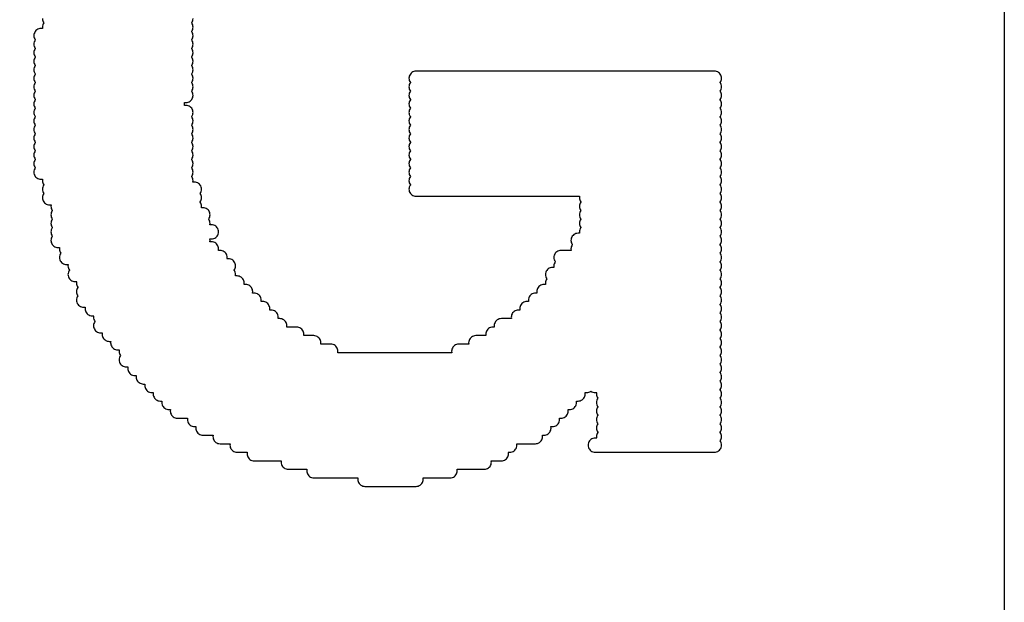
# Model space of a CAD drawing. Extents: x -0.28 to 1.53, y -0.26 to 1.53.
# Tile 44 of 45: x 1.43 to 1.5, y 1.42 to 1.46. Entities that reach past the tile are written whole.
import ezdxf

# ---------------------------------------------------------------- set-up
doc = ezdxf.new("R2010")
doc.units = 0
doc.header["$MEASUREMENT"] = 0
doc.layers.add('PCB', color=7, linetype='CONTINUOUS')
doc.layers.add('SLK-NS', color=7, linetype='CONTINUOUS')

msp = doc.modelspace()

# ---------------------------------------------------------------- linework, layer by layer
at = {"layer": 'PCB'}
msp.add_lwpolyline([(0, 1.5), (1.5, 1.5), (1.5, 0), (0, 0)], close=True, dxfattribs=at)
at = {"layer": 'SLK-NS'}
msp.add_lwpolyline([(1.4323, 1.4591), (1.432306, 1.459022), (1.432324, 1.458945), (1.432354, 1.458873), (1.432395, 1.458806), (1.4324, 1.4588), (1.432395, 1.458794), (1.432354, 1.458727), (1.432324, 1.458655), (1.432306, 1.458578), (1.4323, 1.4585), (1.432306, 1.458422), (1.432311, 1.4584), (1.4322, 1.4584), (1.432122, 1.458394), (1.432045, 1.458376), (1.431973, 1.458346), (1.431906, 1.458305), (1.431846, 1.458254), (1.431795, 1.458194), (1.431754, 1.458127), (1.431724, 1.458055), (1.431706, 1.457978), (1.4317, 1.4579), (1.431706, 1.457822), (1.431724, 1.457745), (1.431754, 1.457673), (1.431795, 1.457606), (1.4318, 1.4576), (1.431795, 1.457594), (1.431754, 1.457527), (1.431724, 1.457455), (1.431706, 1.457378), (1.4317, 1.4573), (1.431706, 1.457222), (1.431724, 1.457145), (1.431754, 1.457073), (1.431795, 1.457006), (1.4318, 1.457), (1.431795, 1.456994), (1.431754, 1.456927), (1.431724, 1.456855), (1.431706, 1.456778), (1.4317, 1.4567), (1.431706, 1.456622), (1.431724, 1.456545), (1.431754, 1.456473), (1.431795, 1.456406), (1.4318, 1.4564), (1.431795, 1.456394), (1.431754, 1.456327), (1.431724, 1.456255), (1.431706, 1.456178), (1.4317, 1.4561), (1.431706, 1.456022), (1.431724, 1.455945), (1.431754, 1.455873), (1.431795, 1.455806), (1.4318, 1.4558), (1.431795, 1.455794), (1.431754, 1.455727), (1.431724, 1.455655), (1.431706, 1.455578), (1.4317, 1.4555), (1.431706, 1.455422), (1.431724, 1.455345), (1.431754, 1.455273), (1.431795, 1.455206), (1.4318, 1.4552), (1.431795, 1.455194), (1.431754, 1.455127), (1.431724, 1.455055), (1.431706, 1.454978), (1.4317, 1.4549), (1.431706, 1.454822), (1.431724, 1.454745), (1.431754, 1.454673), (1.431795, 1.454606), (1.4318, 1.4546), (1.431795, 1.454594), (1.431754, 1.454527), (1.431724, 1.454455), (1.431706, 1.454378), (1.4317, 1.4543), (1.431706, 1.454222), (1.431724, 1.454145), (1.431754, 1.454073), (1.431795, 1.454006), (1.4318, 1.454), (1.431795, 1.453994), (1.431754, 1.453927), (1.431724, 1.453855), (1.431706, 1.453778), (1.4317, 1.4537), (1.431706, 1.453622), (1.431724, 1.453545), (1.431754, 1.453473), (1.431795, 1.453406), (1.4318, 1.4534), (1.431795, 1.453394), (1.431754, 1.453327), (1.431724, 1.453255), (1.431706, 1.453178), (1.4317, 1.4531), (1.431706, 1.453022), (1.431724, 1.452945), (1.431754, 1.452873), (1.431795, 1.452806), (1.4318, 1.4528), (1.431795, 1.452794), (1.431754, 1.452727), (1.431724, 1.452655), (1.431706, 1.452578), (1.4317, 1.4525), (1.431706, 1.452422), (1.431724, 1.452345), (1.431754, 1.452273), (1.431795, 1.452206), (1.4318, 1.4522), (1.431795, 1.452194), (1.431754, 1.452127), (1.431724, 1.452055), (1.431706, 1.451978), (1.4317, 1.4519), (1.431706, 1.451822), (1.431724, 1.451745), (1.431754, 1.451673), (1.431795, 1.451606), (1.4318, 1.4516), (1.431795, 1.451594), (1.431754, 1.451527), (1.431724, 1.451455), (1.431706, 1.451378), (1.4317, 1.4513), (1.431706, 1.451222), (1.431724, 1.451145), (1.431754, 1.451073), (1.431795, 1.451006), (1.4318, 1.451), (1.431795, 1.450994), (1.431754, 1.450927), (1.431724, 1.450855), (1.431706, 1.450778), (1.4317, 1.4507), (1.431706, 1.450622), (1.431724, 1.450545), (1.431754, 1.450473), (1.431795, 1.450406), (1.4318, 1.4504), (1.431795, 1.450394), (1.431754, 1.450327), (1.431724, 1.450255), (1.431706, 1.450178), (1.4317, 1.4501), (1.431706, 1.450022), (1.431724, 1.449945), (1.431754, 1.449873), (1.431795, 1.449806), (1.4318, 1.4498), (1.431795, 1.449794), (1.431754, 1.449727), (1.431724, 1.449655), (1.431706, 1.449578), (1.4317, 1.4495), (1.431706, 1.449422), (1.431724, 1.449345), (1.431754, 1.449273), (1.431795, 1.449206), (1.4318, 1.4492), (1.431795, 1.449194), (1.431754, 1.449127), (1.431724, 1.449055), (1.431706, 1.448978), (1.4317, 1.4489), (1.431706, 1.448822), (1.431724, 1.448745), (1.431754, 1.448673), (1.431795, 1.448606), (1.4318, 1.4486), (1.431795, 1.448594), (1.431754, 1.448527), (1.431724, 1.448455), (1.431706, 1.448378), (1.4317, 1.4483), (1.431706, 1.448222), (1.431724, 1.448145), (1.431754, 1.448073), (1.431795, 1.448006), (1.431846, 1.447946), (1.431906, 1.447895), (1.431973, 1.447854), (1.432045, 1.447824), (1.432122, 1.447806), (1.4322, 1.4478), (1.432311, 1.4478), (1.432306, 1.447778), (1.4323, 1.4477), (1.432306, 1.447622), (1.432324, 1.447545), (1.432354, 1.447473), (1.432395, 1.447406), (1.4324, 1.4474), (1.432395, 1.447394), (1.432354, 1.447327), (1.432324, 1.447255), (1.432306, 1.447178), (1.4323, 1.4471), (1.432306, 1.447022), (1.432324, 1.446945), (1.432354, 1.446873), (1.432395, 1.446806), (1.4324, 1.4468), (1.432395, 1.446794), (1.432354, 1.446727), (1.432324, 1.446655), (1.432306, 1.446578), (1.4323, 1.4465), (1.432306, 1.446422), (1.432324, 1.446345), (1.432354, 1.446273), (1.432395, 1.446206), (1.432446, 1.446146), (1.432506, 1.446095), (1.432573, 1.446054), (1.432645, 1.446024), (1.432722, 1.446006), (1.4328, 1.446), (1.432911, 1.446), (1.432906, 1.445978), (1.4329, 1.4459), (1.432906, 1.445822), (1.432924, 1.445745), (1.432954, 1.445673), (1.432995, 1.445606), (1.433, 1.4456), (1.432995, 1.445594), (1.432954, 1.445527), (1.432924, 1.445455), (1.432906, 1.445378), (1.4329, 1.4453), (1.432906, 1.445222), (1.432924, 1.445145), (1.432954, 1.445073), (1.432995, 1.445006), (1.433, 1.445), (1.432995, 1.444994), (1.432954, 1.444927), (1.432924, 1.444855), (1.432906, 1.444778), (1.4329, 1.4447), (1.432906, 1.444622), (1.432924, 1.444545), (1.432954, 1.444473), (1.432995, 1.444406), (1.433, 1.4444), (1.432995, 1.444394), (1.432954, 1.444327), (1.432924, 1.444255), (1.432906, 1.444178), (1.4329, 1.4441), (1.432906, 1.444022), (1.432924, 1.443945), (1.432954, 1.443873), (1.432995, 1.443806), (1.433, 1.4438), (1.432995, 1.443794), (1.432954, 1.443727), (1.432924, 1.443655), (1.432906, 1.443578), (1.4329, 1.4435), (1.432906, 1.443422), (1.432924, 1.443345), (1.432954, 1.443273), (1.432995, 1.443206), (1.433046, 1.443146), (1.433106, 1.443095), (1.433173, 1.443054), (1.433245, 1.443024), (1.433322, 1.443006), (1.4334, 1.443), (1.433511, 1.443), (1.433506, 1.442978), (1.4335, 1.4429), (1.433506, 1.442822), (1.433524, 1.442745), (1.433554, 1.442673), (1.433595, 1.442606), (1.4336, 1.4426), (1.433595, 1.442594), (1.433554, 1.442527), (1.433524, 1.442455), (1.433506, 1.442378), (1.4335, 1.4423), (1.433506, 1.442222), (1.433524, 1.442145), (1.433554, 1.442073), (1.433595, 1.442006), (1.433646, 1.441946), (1.433706, 1.441895), (1.433773, 1.441854), (1.433845, 1.441824), (1.433922, 1.441806), (1.434, 1.4418), (1.434111, 1.4418), (1.434106, 1.441778), (1.4341, 1.4417), (1.434106, 1.441622), (1.434124, 1.441545), (1.434154, 1.441473), (1.434195, 1.441406), (1.4342, 1.4414), (1.434195, 1.441394), (1.434154, 1.441327), (1.434124, 1.441255), (1.434106, 1.441178), (1.4341, 1.4411), (1.434106, 1.441022), (1.434124, 1.440945), (1.434154, 1.440873), (1.434195, 1.440806), (1.434246, 1.440746), (1.434306, 1.440695), (1.434373, 1.440654), (1.434445, 1.440624), (1.434522, 1.440606), (1.4346, 1.4406), (1.434711, 1.4406), (1.434706, 1.440578), (1.4347, 1.4405), (1.434706, 1.440422), (1.434724, 1.440345), (1.434754, 1.440273), (1.434795, 1.440206), (1.4348, 1.4402), (1.434795, 1.440194), (1.434754, 1.440127), (1.434724, 1.440055), (1.434706, 1.439978), (1.4347, 1.4399), (1.434706, 1.439822), (1.434724, 1.439745), (1.434754, 1.439673), (1.434795, 1.439606), (1.4348, 1.4396), (1.434795, 1.439594), (1.434754, 1.439527), (1.434724, 1.439455), (1.434706, 1.439378), (1.4347, 1.4393), (1.434706, 1.439222), (1.434724, 1.439145), (1.434754, 1.439073), (1.434795, 1.439006), (1.434846, 1.438946), (1.434906, 1.438895), (1.434973, 1.438854), (1.435045, 1.438824), (1.435122, 1.438806), (1.4352, 1.4388), (1.435311, 1.4388), (1.435306, 1.438778), (1.4353, 1.4387), (1.435306, 1.438622), (1.435324, 1.438545), (1.435354, 1.438473), (1.435395, 1.438406), (1.435446, 1.438346), (1.435506, 1.438295), (1.435573, 1.438254), (1.435645, 1.438224), (1.435722, 1.438206), (1.4358, 1.4382), (1.435911, 1.4382), (1.435906, 1.438178), (1.4359, 1.4381), (1.435906, 1.438022), (1.435924, 1.437945), (1.435954, 1.437873), (1.435995, 1.437806), (1.436, 1.4378), (1.435995, 1.437794), (1.435954, 1.437727), (1.435924, 1.437655), (1.435906, 1.437578), (1.4359, 1.4375), (1.435906, 1.437422), (1.435924, 1.437345), (1.435954, 1.437273), (1.435995, 1.437206), (1.436046, 1.437146), (1.436106, 1.437095), (1.436173, 1.437054), (1.436245, 1.437024), (1.436322, 1.437006), (1.4364, 1.437), (1.436511, 1.437), (1.436506, 1.436978), (1.4365, 1.4369), (1.436506, 1.436822), (1.436524, 1.436745), (1.436554, 1.436673), (1.436595, 1.436606), (1.436646, 1.436546), (1.436706, 1.436495), (1.436773, 1.436454), (1.436845, 1.436424), (1.436922, 1.436406), (1.437, 1.4364), (1.437111, 1.4364), (1.437106, 1.436378), (1.4371, 1.4363), (1.437106, 1.436222), (1.437124, 1.436145), (1.437154, 1.436073), (1.437195, 1.436006), (1.437246, 1.435946), (1.437306, 1.435895), (1.437373, 1.435854), (1.437445, 1.435824), (1.437522, 1.435806), (1.4376, 1.4358), (1.437711, 1.4358), (1.437706, 1.435778), (1.4377, 1.4357), (1.437706, 1.435622), (1.437724, 1.435545), (1.437754, 1.435473), (1.437795, 1.435406), (1.4378, 1.4354), (1.437795, 1.435394), (1.437754, 1.435327), (1.437724, 1.435255), (1.437706, 1.435178), (1.4377, 1.4351), (1.437706, 1.435022), (1.437724, 1.434945), (1.437754, 1.434873), (1.437795, 1.434806), (1.437846, 1.434746), (1.437906, 1.434695), (1.437973, 1.434654), (1.438045, 1.434624), (1.438122, 1.434606), (1.4382, 1.4346), (1.438311, 1.4346), (1.438306, 1.434578), (1.4383, 1.4345), (1.438306, 1.434422), (1.438324, 1.434345), (1.438354, 1.434273), (1.438395, 1.434206), (1.438446, 1.434146), (1.438506, 1.434095), (1.438573, 1.434054), (1.438645, 1.434024), (1.438722, 1.434006), (1.4388, 1.434), (1.438911, 1.434), (1.438906, 1.433978), (1.4389, 1.4339), (1.438906, 1.433822), (1.438924, 1.433745), (1.438954, 1.433673), (1.438995, 1.433606), (1.439046, 1.433546), (1.439106, 1.433495), (1.439173, 1.433454), (1.439245, 1.433424), (1.439322, 1.433406), (1.4394, 1.4334), (1.439511, 1.4334), (1.439506, 1.433378), (1.4395, 1.4333), (1.439506, 1.433222), (1.439524, 1.433145), (1.439554, 1.433073), (1.439595, 1.433006), (1.439646, 1.432946), (1.439706, 1.432895), (1.439773, 1.432854), (1.439845, 1.432824), (1.439922, 1.432806), (1.44, 1.4328), (1.440111, 1.4328), (1.440106, 1.432778), (1.4401, 1.4327), (1.440106, 1.432622), (1.440124, 1.432545), (1.440154, 1.432473), (1.440195, 1.432406), (1.440246, 1.432346), (1.440306, 1.432295), (1.440373, 1.432254), (1.440445, 1.432224), (1.440522, 1.432206), (1.4406, 1.4322), (1.440711, 1.4322), (1.440706, 1.432178), (1.4407, 1.4321), (1.440706, 1.432022), (1.440724, 1.431945), (1.440754, 1.431873), (1.440795, 1.431806), (1.440846, 1.431746), (1.440906, 1.431695), (1.440973, 1.431654), (1.441045, 1.431624), (1.441122, 1.431606), (1.4412, 1.4316), (1.441311, 1.4316), (1.441306, 1.431578), (1.4413, 1.4315), (1.441306, 1.431422), (1.441324, 1.431345), (1.441354, 1.431273), (1.441395, 1.431206), (1.441446, 1.431146), (1.441506, 1.431095), (1.441573, 1.431054), (1.441645, 1.431024), (1.441722, 1.431006), (1.4418, 1.431), (1.442511, 1.431), (1.442506, 1.430978), (1.4425, 1.4309), (1.442506, 1.430822), (1.442524, 1.430745), (1.442554, 1.430673), (1.442595, 1.430606), (1.442646, 1.430546), (1.442706, 1.430495), (1.442773, 1.430454), (1.442845, 1.430424), (1.442922, 1.430406), (1.443, 1.4304), (1.443111, 1.4304), (1.443106, 1.430378), (1.4431, 1.4303), (1.443106, 1.430222), (1.443124, 1.430145), (1.443154, 1.430073), (1.443195, 1.430006), (1.443246, 1.429946), (1.443306, 1.429895), (1.443373, 1.429854), (1.443445, 1.429824), (1.443522, 1.429806), (1.4436, 1.4298), (1.444311, 1.4298), (1.444306, 1.429778), (1.4443, 1.4297), (1.444306, 1.429622), (1.444324, 1.429545), (1.444354, 1.429473), (1.444395, 1.429406), (1.444446, 1.429346), (1.444506, 1.429295), (1.444573, 1.429254), (1.444645, 1.429224), (1.444722, 1.429206), (1.4448, 1.4292), (1.445511, 1.4292), (1.445506, 1.429178), (1.4455, 1.4291), (1.445506, 1.429022), (1.445524, 1.428945), (1.445554, 1.428873), (1.445595, 1.428806), (1.445646, 1.428746), (1.445706, 1.428695), (1.445773, 1.428654), (1.445845, 1.428624), (1.445922, 1.428606), (1.446, 1.4286), (1.446711, 1.4286), (1.446706, 1.428578), (1.4467, 1.4285), (1.446706, 1.428422), (1.446724, 1.428345), (1.446754, 1.428273), (1.446795, 1.428206), (1.446846, 1.428146), (1.446906, 1.428095), (1.446973, 1.428054), (1.447045, 1.428024), (1.447122, 1.428006), (1.4472, 1.428), (1.449111, 1.428), (1.449106, 1.427978), (1.4491, 1.4279), (1.449106, 1.427822), (1.449124, 1.427745), (1.449154, 1.427673), (1.449195, 1.427606), (1.449246, 1.427546), (1.449306, 1.427495), (1.449373, 1.427454), (1.449445, 1.427424), (1.449522, 1.427406), (1.4496, 1.4274), (1.450911, 1.4274), (1.450906, 1.427378), (1.4509, 1.4273), (1.450906, 1.427222), (1.450924, 1.427145), (1.450954, 1.427073), (1.450995, 1.427006), (1.451046, 1.426946), (1.451106, 1.426895), (1.451173, 1.426854), (1.451245, 1.426824), (1.451322, 1.426806), (1.4514, 1.4268), (1.454511, 1.4268), (1.454506, 1.426778), (1.4545, 1.4267), (1.454506, 1.426622), (1.454524, 1.426545), (1.454554, 1.426473), (1.454595, 1.426406), (1.454646, 1.426346), (1.454706, 1.426295), (1.454773, 1.426254), (1.454845, 1.426224), (1.454922, 1.426206), (1.455, 1.4262), (1.4586, 1.4262), (1.458678, 1.426206), (1.458755, 1.426224), (1.458827, 1.426254), (1.458894, 1.426295), (1.458954, 1.426346), (1.459005, 1.426406), (1.459046, 1.426473), (1.459076, 1.426545), (1.459094, 1.426622), (1.4591, 1.4267), (1.459094, 1.426778), (1.459089, 1.4268), (1.461, 1.4268), (1.461078, 1.426806), (1.461155, 1.426824), (1.461227, 1.426854), (1.461294, 1.426895), (1.461354, 1.426946), (1.461405, 1.427006), (1.461446, 1.427073), (1.461476, 1.427145), (1.461494, 1.427222), (1.4615, 1.4273), (1.461494, 1.427378), (1.461489, 1.4274), (1.4634, 1.4274), (1.463478, 1.427406), (1.463555, 1.427424), (1.463627, 1.427454), (1.463694, 1.427495), (1.463754, 1.427546), (1.463805, 1.427606), (1.463846, 1.427673), (1.463876, 1.427745), (1.463894, 1.427822), (1.4639, 1.4279), (1.463894, 1.427978), (1.463889, 1.428), (1.4646, 1.428), (1.464678, 1.428006), (1.464755, 1.428024), (1.464827, 1.428054), (1.464894, 1.428095), (1.464954, 1.428146), (1.465005, 1.428206), (1.465046, 1.428273), (1.465076, 1.428345), (1.465094, 1.428422), (1.4651, 1.4285), (1.465094, 1.428578), (1.465089, 1.4286), (1.4652, 1.4286), (1.465278, 1.428606), (1.465355, 1.428624), (1.465427, 1.428654), (1.465494, 1.428695), (1.465554, 1.428746), (1.465605, 1.428806), (1.465646, 1.428873), (1.465676, 1.428945), (1.465694, 1.429022), (1.4657, 1.4291), (1.465694, 1.429178), (1.465689, 1.4292), (1.467, 1.4292), (1.467078, 1.429206), (1.467155, 1.429224), (1.467227, 1.429254), (1.467294, 1.429295), (1.467354, 1.429346), (1.467405, 1.429406), (1.467446, 1.429473), (1.467476, 1.429545), (1.467494, 1.429622), (1.4675, 1.4297), (1.467494, 1.429778), (1.467489, 1.4298), (1.4676, 1.4298), (1.467678, 1.429806), (1.467755, 1.429824), (1.467827, 1.429854), (1.467894, 1.429895), (1.467954, 1.429946), (1.468005, 1.430006), (1.468046, 1.430073), (1.468076, 1.430145), (1.468094, 1.430222), (1.4681, 1.4303), (1.468094, 1.430378), (1.468089, 1.4304), (1.4682, 1.4304), (1.468278, 1.430406), (1.468355, 1.430424), (1.468427, 1.430454), (1.468494, 1.430495), (1.468554, 1.430546), (1.468605, 1.430606), (1.468646, 1.430673), (1.468676, 1.430745), (1.468694, 1.430822), (1.4687, 1.4309), (1.468694, 1.430978), (1.468689, 1.431), (1.4688, 1.431), (1.468878, 1.431006), (1.468955, 1.431024), (1.469027, 1.431054), (1.469094, 1.431095), (1.469154, 1.431146), (1.469205, 1.431206), (1.469246, 1.431273), (1.469276, 1.431345), (1.469294, 1.431422), (1.4693, 1.4315), (1.469294, 1.431578), (1.469289, 1.4316), (1.4694, 1.4316), (1.469478, 1.431606), (1.469555, 1.431624), (1.469627, 1.431654), (1.469694, 1.431695), (1.469754, 1.431746), (1.469805, 1.431806), (1.469846, 1.431873), (1.469876, 1.431945), (1.469894, 1.432022), (1.4699, 1.4321), (1.469894, 1.432178), (1.469889, 1.4322), (1.47, 1.4322), (1.470078, 1.432206), (1.470155, 1.432224), (1.470227, 1.432254), (1.470294, 1.432295), (1.470354, 1.432346), (1.470405, 1.432406), (1.470446, 1.432473), (1.470476, 1.432545), (1.470494, 1.432622), (1.4705, 1.4327), (1.470494, 1.432778), (1.470489, 1.4328), (1.4706, 1.4328), (1.470678, 1.432806), (1.470755, 1.432824), (1.470827, 1.432854), (1.470894, 1.432895), (1.4709, 1.4329), (1.470906, 1.432895), (1.470973, 1.432854), (1.471045, 1.432824), (1.471122, 1.432806), (1.4712, 1.4328), (1.471311, 1.4328), (1.471306, 1.432778), (1.4713, 1.4327), (1.471306, 1.432622), (1.471324, 1.432545), (1.471354, 1.432473), (1.471395, 1.432406), (1.4714, 1.4324), (1.471395, 1.432394), (1.471354, 1.432327), (1.471324, 1.432255), (1.471306, 1.432178), (1.4713, 1.4321), (1.471306, 1.432022), (1.471324, 1.431945), (1.471354, 1.431873), (1.471395, 1.431806), (1.4714, 1.4318), (1.471395, 1.431794), (1.471354, 1.431727), (1.471324, 1.431655), (1.471306, 1.431578), (1.4713, 1.4315), (1.471306, 1.431422), (1.471324, 1.431345), (1.471354, 1.431273), (1.471395, 1.431206), (1.4714, 1.4312), (1.471395, 1.431194), (1.471354, 1.431127), (1.471324, 1.431055), (1.471306, 1.430978), (1.4713, 1.4309), (1.471306, 1.430822), (1.471324, 1.430745), (1.471354, 1.430673), (1.471395, 1.430606), (1.4714, 1.4306), (1.471395, 1.430594), (1.471354, 1.430527), (1.471324, 1.430455), (1.471306, 1.430378), (1.4713, 1.4303), (1.471306, 1.430222), (1.471324, 1.430145), (1.471354, 1.430073), (1.471395, 1.430006), (1.4714, 1.43), (1.471395, 1.429994), (1.471354, 1.429927), (1.471324, 1.429855), (1.471306, 1.429778), (1.4713, 1.4297), (1.471306, 1.429622), (1.471311, 1.4296), (1.4712, 1.4296), (1.471122, 1.429594), (1.471045, 1.429576), (1.470973, 1.429546), (1.470906, 1.429505), (1.470846, 1.429454), (1.470795, 1.429394), (1.470754, 1.429327), (1.470724, 1.429255), (1.470706, 1.429178), (1.4707, 1.4291), (1.470706, 1.429022), (1.470724, 1.428945), (1.470754, 1.428873), (1.470795, 1.428806), (1.470846, 1.428746), (1.470906, 1.428695), (1.470973, 1.428654), (1.471045, 1.428624), (1.471122, 1.428606), (1.4712, 1.4286), (1.4796, 1.4286), (1.479678, 1.428606), (1.479755, 1.428624), (1.479827, 1.428654), (1.479894, 1.428695), (1.479954, 1.428746), (1.480005, 1.428806), (1.480046, 1.428873), (1.480076, 1.428945), (1.480094, 1.429022), (1.4801, 1.4291), (1.480094, 1.429178), (1.480076, 1.429255), (1.480046, 1.429327), (1.480005, 1.429394), (1.48, 1.4294), (1.480005, 1.429406), (1.480046, 1.429473), (1.480076, 1.429545), (1.480094, 1.429622), (1.4801, 1.4297), (1.480094, 1.429778), (1.480076, 1.429855), (1.480046, 1.429927), (1.480005, 1.429994), (1.48, 1.43), (1.480005, 1.430006), (1.480046, 1.430073), (1.480076, 1.430145), (1.480094, 1.430222), (1.4801, 1.4303), (1.480094, 1.430378), (1.480076, 1.430455), (1.480046, 1.430527), (1.480005, 1.430594), (1.48, 1.4306), (1.480005, 1.430606), (1.480046, 1.430673), (1.480076, 1.430745), (1.480094, 1.430822), (1.4801, 1.4309), (1.480094, 1.430978), (1.480076, 1.431055), (1.480046, 1.431127), (1.480005, 1.431194), (1.48, 1.4312), (1.480005, 1.431206), (1.480046, 1.431273), (1.480076, 1.431345), (1.480094, 1.431422), (1.4801, 1.4315), (1.480094, 1.431578), (1.480076, 1.431655), (1.480046, 1.431727), (1.480005, 1.431794), (1.48, 1.4318), (1.480005, 1.431806), (1.480046, 1.431873), (1.480076, 1.431945), (1.480094, 1.432022), (1.4801, 1.4321), (1.480094, 1.432178), (1.480076, 1.432255), (1.480046, 1.432327), (1.480005, 1.432394), (1.48, 1.4324), (1.480005, 1.432406), (1.480046, 1.432473), (1.480076, 1.432545), (1.480094, 1.432622), (1.4801, 1.4327), (1.480094, 1.432778), (1.480076, 1.432855), (1.480046, 1.432927), (1.480005, 1.432994), (1.48, 1.433), (1.480005, 1.433006), (1.480046, 1.433073), (1.480076, 1.433145), (1.480094, 1.433222), (1.4801, 1.4333), (1.480094, 1.433378), (1.480076, 1.433455), (1.480046, 1.433527), (1.480005, 1.433594), (1.48, 1.4336), (1.480005, 1.433606), (1.480046, 1.433673), (1.480076, 1.433745), (1.480094, 1.433822), (1.4801, 1.4339), (1.480094, 1.433978), (1.480076, 1.434055), (1.480046, 1.434127), (1.480005, 1.434194), (1.48, 1.4342), (1.480005, 1.434206), (1.480046, 1.434273), (1.480076, 1.434345), (1.480094, 1.434422), (1.4801, 1.4345), (1.480094, 1.434578), (1.480076, 1.434655), (1.480046, 1.434727), (1.480005, 1.434794), (1.48, 1.4348), (1.480005, 1.434806), (1.480046, 1.434873), (1.480076, 1.434945), (1.480094, 1.435022), (1.4801, 1.4351), (1.480094, 1.435178), (1.480076, 1.435255), (1.480046, 1.435327), (1.480005, 1.435394), (1.48, 1.4354), (1.480005, 1.435406), (1.480046, 1.435473), (1.480076, 1.435545), (1.480094, 1.435622), (1.4801, 1.4357), (1.480094, 1.435778), (1.480076, 1.435855), (1.480046, 1.435927), (1.480005, 1.435994), (1.48, 1.436), (1.480005, 1.436006), (1.480046, 1.436073), (1.480076, 1.436145), (1.480094, 1.436222), (1.4801, 1.4363), (1.480094, 1.436378), (1.480076, 1.436455), (1.480046, 1.436527), (1.480005, 1.436594), (1.48, 1.4366), (1.480005, 1.436606), (1.480046, 1.436673), (1.480076, 1.436745), (1.480094, 1.436822), (1.4801, 1.4369), (1.480094, 1.436978), (1.480076, 1.437055), (1.480046, 1.437127), (1.480005, 1.437194), (1.48, 1.4372), (1.480005, 1.437206), (1.480046, 1.437273), (1.480076, 1.437345), (1.480094, 1.437422), (1.4801, 1.4375), (1.480094, 1.437578), (1.480076, 1.437655), (1.480046, 1.437727), (1.480005, 1.437794), (1.48, 1.4378), (1.480005, 1.437806), (1.480046, 1.437873), (1.480076, 1.437945), (1.480094, 1.438022), (1.4801, 1.4381), (1.480094, 1.438178), (1.480076, 1.438255), (1.480046, 1.438327), (1.480005, 1.438394), (1.48, 1.4384), (1.480005, 1.438406), (1.480046, 1.438473), (1.480076, 1.438545), (1.480094, 1.438622), (1.4801, 1.4387), (1.480094, 1.438778), (1.480076, 1.438855), (1.480046, 1.438927), (1.480005, 1.438994), (1.48, 1.439), (1.480005, 1.439006), (1.480046, 1.439073), (1.480076, 1.439145), (1.480094, 1.439222), (1.4801, 1.4393), (1.480094, 1.439378), (1.480076, 1.439455), (1.480046, 1.439527), (1.480005, 1.439594), (1.48, 1.4396), (1.480005, 1.439606), (1.480046, 1.439673), (1.480076, 1.439745), (1.480094, 1.439822), (1.4801, 1.4399), (1.480094, 1.439978), (1.480076, 1.440055), (1.480046, 1.440127), (1.480005, 1.440194), (1.48, 1.4402), (1.480005, 1.440206), (1.480046, 1.440273), (1.480076, 1.440345), (1.480094, 1.440422), (1.4801, 1.4405), (1.480094, 1.440578), (1.480076, 1.440655), (1.480046, 1.440727), (1.480005, 1.440794), (1.48, 1.4408), (1.480005, 1.440806), (1.480046, 1.440873), (1.480076, 1.440945), (1.480094, 1.441022), (1.4801, 1.4411), (1.480094, 1.441178), (1.480076, 1.441255), (1.480046, 1.441327), (1.480005, 1.441394), (1.48, 1.4414), (1.480005, 1.441406), (1.480046, 1.441473), (1.480076, 1.441545), (1.480094, 1.441622), (1.4801, 1.4417), (1.480094, 1.441778), (1.480076, 1.441855), (1.480046, 1.441927), (1.480005, 1.441994), (1.48, 1.442), (1.480005, 1.442006), (1.480046, 1.442073), (1.480076, 1.442145), (1.480094, 1.442222), (1.4801, 1.4423), (1.480094, 1.442378), (1.480076, 1.442455), (1.480046, 1.442527), (1.480005, 1.442594), (1.48, 1.4426), (1.480005, 1.442606), (1.480046, 1.442673), (1.480076, 1.442745), (1.480094, 1.442822), (1.4801, 1.4429), (1.480094, 1.442978), (1.480076, 1.443055), (1.480046, 1.443127), (1.480005, 1.443194), (1.48, 1.4432), (1.480005, 1.443206), (1.480046, 1.443273), (1.480076, 1.443345), (1.480094, 1.443422), (1.4801, 1.4435), (1.480094, 1.443578), (1.480076, 1.443655), (1.480046, 1.443727), (1.480005, 1.443794), (1.48, 1.4438), (1.480005, 1.443806), (1.480046, 1.443873), (1.480076, 1.443945), (1.480094, 1.444022), (1.4801, 1.4441), (1.480094, 1.444178), (1.480076, 1.444255), (1.480046, 1.444327), (1.480005, 1.444394), (1.48, 1.4444), (1.480005, 1.444406), (1.480046, 1.444473), (1.480076, 1.444545), (1.480094, 1.444622), (1.4801, 1.4447), (1.480094, 1.444778), (1.480076, 1.444855), (1.480046, 1.444927), (1.480005, 1.444994), (1.48, 1.445), (1.480005, 1.445006), (1.480046, 1.445073), (1.480076, 1.445145), (1.480094, 1.445222), (1.4801, 1.4453), (1.480094, 1.445378), (1.480076, 1.445455), (1.480046, 1.445527), (1.480005, 1.445594), (1.48, 1.4456), (1.480005, 1.445606), (1.480046, 1.445673), (1.480076, 1.445745), (1.480094, 1.445822), (1.4801, 1.4459), (1.480094, 1.445978), (1.480076, 1.446055), (1.480046, 1.446127), (1.480005, 1.446194), (1.48, 1.4462), (1.480005, 1.446206), (1.480046, 1.446273), (1.480076, 1.446345), (1.480094, 1.446422), (1.4801, 1.4465), (1.480094, 1.446578), (1.480076, 1.446655), (1.480046, 1.446727), (1.480005, 1.446794), (1.48, 1.4468), (1.480005, 1.446806), (1.480046, 1.446873), (1.480076, 1.446945), (1.480094, 1.447022), (1.4801, 1.4471), (1.480094, 1.447178), (1.480076, 1.447255), (1.480046, 1.447327), (1.480005, 1.447394), (1.48, 1.4474), (1.480005, 1.447406), (1.480046, 1.447473), (1.480076, 1.447545), (1.480094, 1.447622), (1.4801, 1.4477), (1.480094, 1.447778), (1.480076, 1.447855), (1.480046, 1.447927), (1.480005, 1.447994), (1.48, 1.448), (1.480005, 1.448006), (1.480046, 1.448073), (1.480076, 1.448145), (1.480094, 1.448222), (1.4801, 1.4483), (1.480094, 1.448378), (1.480076, 1.448455), (1.480046, 1.448527), (1.480005, 1.448594), (1.48, 1.4486), (1.480005, 1.448606), (1.480046, 1.448673), (1.480076, 1.448745), (1.480094, 1.448822), (1.4801, 1.4489), (1.480094, 1.448978), (1.480076, 1.449055), (1.480046, 1.449127), (1.480005, 1.449194), (1.48, 1.4492), (1.480005, 1.449206), (1.480046, 1.449273), (1.480076, 1.449345), (1.480094, 1.449422), (1.4801, 1.4495), (1.480094, 1.449578), (1.480076, 1.449655), (1.480046, 1.449727), (1.480005, 1.449794), (1.48, 1.4498), (1.480005, 1.449806), (1.480046, 1.449873), (1.480076, 1.449945), (1.480094, 1.450022), (1.4801, 1.4501), (1.480094, 1.450178), (1.480076, 1.450255), (1.480046, 1.450327), (1.480005, 1.450394), (1.48, 1.4504), (1.480005, 1.450406), (1.480046, 1.450473), (1.480076, 1.450545), (1.480094, 1.450622), (1.4801, 1.4507), (1.480094, 1.450778), (1.480076, 1.450855), (1.480046, 1.450927), (1.480005, 1.450994), (1.48, 1.451), (1.480005, 1.451006), (1.480046, 1.451073), (1.480076, 1.451145), (1.480094, 1.451222), (1.4801, 1.4513), (1.480094, 1.451378), (1.480076, 1.451455), (1.480046, 1.451527), (1.480005, 1.451594), (1.48, 1.4516), (1.480005, 1.451606), (1.480046, 1.451673), (1.480076, 1.451745), (1.480094, 1.451822), (1.4801, 1.4519), (1.480094, 1.451978), (1.480076, 1.452055), (1.480046, 1.452127), (1.480005, 1.452194), (1.48, 1.4522), (1.480005, 1.452206), (1.480046, 1.452273), (1.480076, 1.452345), (1.480094, 1.452422), (1.4801, 1.4525), (1.480094, 1.452578), (1.480076, 1.452655), (1.480046, 1.452727), (1.480005, 1.452794), (1.48, 1.4528), (1.480005, 1.452806), (1.480046, 1.452873), (1.480076, 1.452945), (1.480094, 1.453022), (1.4801, 1.4531), (1.480094, 1.453178), (1.480076, 1.453255), (1.480046, 1.453327), (1.480005, 1.453394), (1.48, 1.4534), (1.480005, 1.453406), (1.480046, 1.453473), (1.480076, 1.453545), (1.480094, 1.453622), (1.4801, 1.4537), (1.480094, 1.453778), (1.480076, 1.453855), (1.480046, 1.453927), (1.480005, 1.453994), (1.48, 1.454), (1.480005, 1.454006), (1.480046, 1.454073), (1.480076, 1.454145), (1.480094, 1.454222), (1.4801, 1.4543), (1.480094, 1.454378), (1.480076, 1.454455), (1.480046, 1.454527), (1.480005, 1.454594), (1.48, 1.4546), (1.480005, 1.454606), (1.480046, 1.454673), (1.480076, 1.454745), (1.480094, 1.454822), (1.4801, 1.4549), (1.480094, 1.454978), (1.480076, 1.455055), (1.480046, 1.455127), (1.480005, 1.455194), (1.479954, 1.455254), (1.479894, 1.455305), (1.479827, 1.455346), (1.479755, 1.455376), (1.479678, 1.455394), (1.4796, 1.4554), (1.4586, 1.4554), (1.458522, 1.455394), (1.458445, 1.455376), (1.458373, 1.455346), (1.458306, 1.455305), (1.458246, 1.455254), (1.458195, 1.455194), (1.458154, 1.455127), (1.458124, 1.455055), (1.458106, 1.454978), (1.4581, 1.4549), (1.458106, 1.454822), (1.458124, 1.454745), (1.458154, 1.454673), (1.458195, 1.454606), (1.4582, 1.4546), (1.458195, 1.454594), (1.458154, 1.454527), (1.458124, 1.454455), (1.458106, 1.454378), (1.4581, 1.4543), (1.458106, 1.454222), (1.458124, 1.454145), (1.458154, 1.454073), (1.458195, 1.454006), (1.4582, 1.454), (1.458195, 1.453994), (1.458154, 1.453927), (1.458124, 1.453855), (1.458106, 1.453778), (1.4581, 1.4537), (1.458106, 1.453622), (1.458124, 1.453545), (1.458154, 1.453473), (1.458195, 1.453406), (1.4582, 1.4534), (1.458195, 1.453394), (1.458154, 1.453327), (1.458124, 1.453255), (1.458106, 1.453178), (1.4581, 1.4531), (1.458106, 1.453022), (1.458124, 1.452945), (1.458154, 1.452873), (1.458195, 1.452806), (1.4582, 1.4528), (1.458195, 1.452794), (1.458154, 1.452727), (1.458124, 1.452655), (1.458106, 1.452578), (1.4581, 1.4525), (1.458106, 1.452422), (1.458124, 1.452345), (1.458154, 1.452273), (1.458195, 1.452206), (1.4582, 1.4522), (1.458195, 1.452194), (1.458154, 1.452127), (1.458124, 1.452055), (1.458106, 1.451978), (1.4581, 1.4519), (1.458106, 1.451822), (1.458124, 1.451745), (1.458154, 1.451673), (1.458195, 1.451606), (1.4582, 1.4516), (1.458195, 1.451594), (1.458154, 1.451527), (1.458124, 1.451455), (1.458106, 1.451378), (1.4581, 1.4513), (1.458106, 1.451222), (1.458124, 1.451145), (1.458154, 1.451073), (1.458195, 1.451006), (1.4582, 1.451), (1.458195, 1.450994), (1.458154, 1.450927), (1.458124, 1.450855), (1.458106, 1.450778), (1.4581, 1.4507), (1.458106, 1.450622), (1.458124, 1.450545), (1.458154, 1.450473), (1.458195, 1.450406), (1.4582, 1.4504), (1.458195, 1.450394), (1.458154, 1.450327), (1.458124, 1.450255), (1.458106, 1.450178), (1.4581, 1.4501), (1.458106, 1.450022), (1.458124, 1.449945), (1.458154, 1.449873), (1.458195, 1.449806), (1.4582, 1.4498), (1.458195, 1.449794), (1.458154, 1.449727), (1.458124, 1.449655), (1.458106, 1.449578), (1.4581, 1.4495), (1.458106, 1.449422), (1.458124, 1.449345), (1.458154, 1.449273), (1.458195, 1.449206), (1.4582, 1.4492), (1.458195, 1.449194), (1.458154, 1.449127), (1.458124, 1.449055), (1.458106, 1.448978), (1.4581, 1.4489), (1.458106, 1.448822), (1.458124, 1.448745), (1.458154, 1.448673), (1.458195, 1.448606), (1.4582, 1.4486), (1.458195, 1.448594), (1.458154, 1.448527), (1.458124, 1.448455), (1.458106, 1.448378), (1.4581, 1.4483), (1.458106, 1.448222), (1.458124, 1.448145), (1.458154, 1.448073), (1.458195, 1.448006), (1.4582, 1.448), (1.458195, 1.447994), (1.458154, 1.447927), (1.458124, 1.447855), (1.458106, 1.447778), (1.4581, 1.4477), (1.458106, 1.447622), (1.458124, 1.447545), (1.458154, 1.447473), (1.458195, 1.447406), (1.4582, 1.4474), (1.458195, 1.447394), (1.458154, 1.447327), (1.458124, 1.447255), (1.458106, 1.447178), (1.4581, 1.4471), (1.458106, 1.447022), (1.458124, 1.446945), (1.458154, 1.446873), (1.458195, 1.446806), (1.458246, 1.446746), (1.458306, 1.446695), (1.458373, 1.446654), (1.458445, 1.446624), (1.458522, 1.446606), (1.4586, 1.4466), (1.470111, 1.4466), (1.470106, 1.446578), (1.4701, 1.4465), (1.470106, 1.446422), (1.470124, 1.446345), (1.470154, 1.446273), (1.470195, 1.446206), (1.4702, 1.4462), (1.470195, 1.446194), (1.470154, 1.446127), (1.470124, 1.446055), (1.470106, 1.445978), (1.4701, 1.4459), (1.470106, 1.445822), (1.470124, 1.445745), (1.470154, 1.445673), (1.470195, 1.445606), (1.4702, 1.4456), (1.470195, 1.445594), (1.470154, 1.445527), (1.470124, 1.445455), (1.470106, 1.445378), (1.4701, 1.4453), (1.470106, 1.445222), (1.470124, 1.445145), (1.470154, 1.445073), (1.470195, 1.445006), (1.4702, 1.445), (1.470195, 1.444994), (1.470154, 1.444927), (1.470124, 1.444855), (1.470106, 1.444778), (1.4701, 1.4447), (1.470106, 1.444622), (1.470124, 1.444545), (1.470154, 1.444473), (1.470195, 1.444406), (1.4702, 1.4444), (1.470195, 1.444394), (1.470154, 1.444327), (1.470124, 1.444255), (1.470106, 1.444178), (1.4701, 1.4441), (1.470106, 1.444022), (1.470111, 1.444), (1.47, 1.444), (1.469922, 1.443994), (1.469845, 1.443976), (1.469773, 1.443946), (1.469706, 1.443905), (1.469646, 1.443854), (1.469595, 1.443794), (1.469554, 1.443727), (1.469524, 1.443655), (1.469506, 1.443578), (1.4695, 1.4435), (1.469506, 1.443422), (1.469524, 1.443345), (1.469554, 1.443273), (1.469595, 1.443206), (1.4696, 1.4432), (1.469595, 1.443194), (1.469554, 1.443127), (1.469524, 1.443055), (1.469506, 1.442978), (1.4695, 1.4429), (1.469506, 1.442822), (1.469511, 1.4428), (1.4688, 1.4428), (1.468722, 1.442794), (1.468645, 1.442776), (1.468573, 1.442746), (1.468506, 1.442705), (1.468446, 1.442654), (1.468395, 1.442594), (1.468354, 1.442527), (1.468324, 1.442455), (1.468306, 1.442378), (1.4683, 1.4423), (1.468306, 1.442222), (1.468324, 1.442145), (1.468354, 1.442073), (1.468395, 1.442006), (1.4684, 1.442), (1.468395, 1.441994), (1.468354, 1.441927), (1.468324, 1.441855), (1.468306, 1.441778), (1.4683, 1.4417), (1.468306, 1.441622), (1.468311, 1.4416), (1.4682, 1.4416), (1.468122, 1.441594), (1.468045, 1.441576), (1.467973, 1.441546), (1.467906, 1.441505), (1.467846, 1.441454), (1.467795, 1.441394), (1.467754, 1.441327), (1.467724, 1.441255), (1.467706, 1.441178), (1.4677, 1.4411), (1.467706, 1.441022), (1.467724, 1.440945), (1.467754, 1.440873), (1.467795, 1.440806), (1.4678, 1.4408), (1.467795, 1.440794), (1.467754, 1.440727), (1.467724, 1.440655), (1.467706, 1.440578), (1.4677, 1.4405), (1.467706, 1.440422), (1.467711, 1.4404), (1.4676, 1.4404), (1.467522, 1.440394), (1.467445, 1.440376), (1.467373, 1.440346), (1.467306, 1.440305), (1.467246, 1.440254), (1.467195, 1.440194), (1.467154, 1.440127), (1.467124, 1.440055), (1.467106, 1.439978), (1.4671, 1.4399), (1.467106, 1.439822), (1.467111, 1.4398), (1.467, 1.4398), (1.466922, 1.439794), (1.466845, 1.439776), (1.466773, 1.439746), (1.466706, 1.439705), (1.466646, 1.439654), (1.466595, 1.439594), (1.466554, 1.439527), (1.466524, 1.439455), (1.466506, 1.439378), (1.4665, 1.4393), (1.466506, 1.439222), (1.466511, 1.4392), (1.4664, 1.4392), (1.466322, 1.439194), (1.466245, 1.439176), (1.466173, 1.439146), (1.466106, 1.439105), (1.466046, 1.439054), (1.465995, 1.438994), (1.465954, 1.438927), (1.465924, 1.438855), (1.465906, 1.438778), (1.4659, 1.4387), (1.465906, 1.438622), (1.465911, 1.4386), (1.4658, 1.4386), (1.465722, 1.438594), (1.465645, 1.438576), (1.465573, 1.438546), (1.465506, 1.438505), (1.465446, 1.438454), (1.465395, 1.438394), (1.465354, 1.438327), (1.465324, 1.438255), (1.465306, 1.438178), (1.4653, 1.4381), (1.465306, 1.438022), (1.465311, 1.438), (1.4646, 1.438), (1.464522, 1.437994), (1.464445, 1.437976), (1.464373, 1.437946), (1.464306, 1.437905), (1.464246, 1.437854), (1.464195, 1.437794), (1.464154, 1.437727), (1.464124, 1.437655), (1.464106, 1.437578), (1.4641, 1.4375), (1.464106, 1.437422), (1.464111, 1.4374), (1.464, 1.4374), (1.463922, 1.437394), (1.463845, 1.437376), (1.463773, 1.437346), (1.463706, 1.437305), (1.463646, 1.437254), (1.463595, 1.437194), (1.463554, 1.437127), (1.463524, 1.437055), (1.463506, 1.436978), (1.4635, 1.4369), (1.463506, 1.436822), (1.463511, 1.4368), (1.4628, 1.4368), (1.462722, 1.436794), (1.462645, 1.436776), (1.462573, 1.436746), (1.462506, 1.436705), (1.462446, 1.436654), (1.462395, 1.436594), (1.462354, 1.436527), (1.462324, 1.436455), (1.462306, 1.436378), (1.4623, 1.4363), (1.462306, 1.436222), (1.462311, 1.4362), (1.4616, 1.4362), (1.461522, 1.436194), (1.461445, 1.436176), (1.461373, 1.436146), (1.461306, 1.436105), (1.461246, 1.436054), (1.461195, 1.435994), (1.461154, 1.435927), (1.461124, 1.435855), (1.461106, 1.435778), (1.4611, 1.4357), (1.461106, 1.435622), (1.461111, 1.4356), (1.453089, 1.4356), (1.453094, 1.435622), (1.4531, 1.4357), (1.453094, 1.435778), (1.453076, 1.435855), (1.453046, 1.435927), (1.453005, 1.435994), (1.452954, 1.436054), (1.452894, 1.436105), (1.452827, 1.436146), (1.452755, 1.436176), (1.452678, 1.436194), (1.4526, 1.4362), (1.451889, 1.4362), (1.451894, 1.436222), (1.4519, 1.4363), (1.451894, 1.436378), (1.451876, 1.436455), (1.451846, 1.436527), (1.451805, 1.436594), (1.451754, 1.436654), (1.451694, 1.436705), (1.451627, 1.436746), (1.451555, 1.436776), (1.451478, 1.436794), (1.4514, 1.4368), (1.450689, 1.4368), (1.450694, 1.436822), (1.4507, 1.4369), (1.450694, 1.436978), (1.450676, 1.437055), (1.450646, 1.437127), (1.450605, 1.437194), (1.450554, 1.437254), (1.450494, 1.437305), (1.450427, 1.437346), (1.450355, 1.437376), (1.450278, 1.437394), (1.4502, 1.4374), (1.449489, 1.4374), (1.449494, 1.437422), (1.4495, 1.4375), (1.449494, 1.437578), (1.449476, 1.437655), (1.449446, 1.437727), (1.449405, 1.437794), (1.449354, 1.437854), (1.449294, 1.437905), (1.449227, 1.437946), (1.449155, 1.437976), (1.449078, 1.437994), (1.449, 1.438), (1.448889, 1.438), (1.448894, 1.438022), (1.4489, 1.4381), (1.448894, 1.438178), (1.448876, 1.438255), (1.448846, 1.438327), (1.448805, 1.438394), (1.448754, 1.438454), (1.448694, 1.438505), (1.448627, 1.438546), (1.448555, 1.438576), (1.448478, 1.438594), (1.4484, 1.4386), (1.448289, 1.4386), (1.448294, 1.438622), (1.4483, 1.4387), (1.448294, 1.438778), (1.448276, 1.438855), (1.448246, 1.438927), (1.448205, 1.438994), (1.448154, 1.439054), (1.448094, 1.439105), (1.448027, 1.439146), (1.447955, 1.439176), (1.447878, 1.439194), (1.4478, 1.4392), (1.447689, 1.4392), (1.447694, 1.439222), (1.4477, 1.4393), (1.447694, 1.439378), (1.447676, 1.439455), (1.447646, 1.439527), (1.447605, 1.439594), (1.447554, 1.439654), (1.447494, 1.439705), (1.447427, 1.439746), (1.447355, 1.439776), (1.447278, 1.439794), (1.4472, 1.4398), (1.447089, 1.4398), (1.447094, 1.439822), (1.4471, 1.4399), (1.447094, 1.439978), (1.447076, 1.440055), (1.447046, 1.440127), (1.447005, 1.440194), (1.446954, 1.440254), (1.446894, 1.440305), (1.446827, 1.440346), (1.446755, 1.440376), (1.446678, 1.440394), (1.4466, 1.4404), (1.446489, 1.4404), (1.446494, 1.440422), (1.4465, 1.4405), (1.446494, 1.440578), (1.446476, 1.440655), (1.446446, 1.440727), (1.446405, 1.440794), (1.446354, 1.440854), (1.446294, 1.440905), (1.446227, 1.440946), (1.446155, 1.440976), (1.446078, 1.440994), (1.446, 1.441), (1.445889, 1.441), (1.445894, 1.441022), (1.4459, 1.4411), (1.445894, 1.441178), (1.445876, 1.441255), (1.445846, 1.441327), (1.445805, 1.441394), (1.4458, 1.4414), (1.445805, 1.441406), (1.445846, 1.441473), (1.445876, 1.441545), (1.445894, 1.441622), (1.4459, 1.4417), (1.445894, 1.441778), (1.445876, 1.441855), (1.445846, 1.441927), (1.445805, 1.441994), (1.445754, 1.442054), (1.445694, 1.442105), (1.445627, 1.442146), (1.445555, 1.442176), (1.445478, 1.442194), (1.4454, 1.4422), (1.445289, 1.4422), (1.445294, 1.442222), (1.4453, 1.4423), (1.445294, 1.442378), (1.445276, 1.442455), (1.445246, 1.442527), (1.445205, 1.442594), (1.445154, 1.442654), (1.445094, 1.442705), (1.445027, 1.442746), (1.444955, 1.442776), (1.444878, 1.442794), (1.4448, 1.4428), (1.444689, 1.4428), (1.444694, 1.442822), (1.4447, 1.4429), (1.444694, 1.442978), (1.444676, 1.443055), (1.444646, 1.443127), (1.444605, 1.443194), (1.444554, 1.443254), (1.444494, 1.443305), (1.444427, 1.443346), (1.444355, 1.443376), (1.444278, 1.443394), (1.4442, 1.4434), (1.444089, 1.4434), (1.444094, 1.443422), (1.4441, 1.4435), (1.444094, 1.443578), (1.444089, 1.4436), (1.4442, 1.4436), (1.444278, 1.443606), (1.444355, 1.443624), (1.444427, 1.443654), (1.444494, 1.443695), (1.444554, 1.443746), (1.444605, 1.443806), (1.444646, 1.443873), (1.444676, 1.443945), (1.444694, 1.444022), (1.4447, 1.4441), (1.444694, 1.444178), (1.444676, 1.444255), (1.444646, 1.444327), (1.444605, 1.444394), (1.444554, 1.444454), (1.444494, 1.444505), (1.444427, 1.444546), (1.444355, 1.444576), (1.444278, 1.444594), (1.4442, 1.4446), (1.444089, 1.4446), (1.444094, 1.444622), (1.4441, 1.4447), (1.444094, 1.444778), (1.444076, 1.444855), (1.444046, 1.444927), (1.444005, 1.444994), (1.444, 1.445), (1.444005, 1.445006), (1.444046, 1.445073), (1.444076, 1.445145), (1.444094, 1.445222), (1.4441, 1.4453), (1.444094, 1.445378), (1.444076, 1.445455), (1.444046, 1.445527), (1.444005, 1.445594), (1.443954, 1.445654), (1.443894, 1.445705), (1.443827, 1.445746), (1.443755, 1.445776), (1.443678, 1.445794), (1.4436, 1.4458), (1.443489, 1.4458), (1.443494, 1.445822), (1.4435, 1.4459), (1.443494, 1.445978), (1.443476, 1.446055), (1.443446, 1.446127), (1.443405, 1.446194), (1.4434, 1.4462), (1.443405, 1.446206), (1.443446, 1.446273), (1.443476, 1.446345), (1.443494, 1.446422), (1.4435, 1.4465), (1.443494, 1.446578), (1.443476, 1.446655), (1.443446, 1.446727), (1.443405, 1.446794), (1.4434, 1.4468), (1.443405, 1.446806), (1.443446, 1.446873), (1.443476, 1.446945), (1.443494, 1.447022), (1.4435, 1.4471), (1.443494, 1.447178), (1.443476, 1.447255), (1.443446, 1.447327), (1.443405, 1.447394), (1.443354, 1.447454), (1.443294, 1.447505), (1.443227, 1.447546), (1.443155, 1.447576), (1.443078, 1.447594), (1.443, 1.4476), (1.442889, 1.4476), (1.442894, 1.447622), (1.4429, 1.4477), (1.442894, 1.447778), (1.442876, 1.447855), (1.442846, 1.447927), (1.442805, 1.447994), (1.4428, 1.448), (1.442805, 1.448006), (1.442846, 1.448073), (1.442876, 1.448145), (1.442894, 1.448222), (1.4429, 1.4483), (1.442894, 1.448378), (1.442876, 1.448455), (1.442846, 1.448527), (1.442805, 1.448594), (1.4428, 1.4486), (1.442805, 1.448606), (1.442846, 1.448673), (1.442876, 1.448745), (1.442894, 1.448822), (1.4429, 1.4489), (1.442894, 1.448978), (1.442876, 1.449055), (1.442846, 1.449127), (1.442805, 1.449194), (1.4428, 1.4492), (1.442805, 1.449206), (1.442846, 1.449273), (1.442876, 1.449345), (1.442894, 1.449422), (1.4429, 1.4495), (1.442894, 1.449578), (1.442876, 1.449655), (1.442846, 1.449727), (1.442805, 1.449794), (1.4428, 1.4498), (1.442805, 1.449806), (1.442846, 1.449873), (1.442876, 1.449945), (1.442894, 1.450022), (1.4429, 1.4501), (1.442894, 1.450178), (1.442876, 1.450255), (1.442846, 1.450327), (1.442805, 1.450394), (1.4428, 1.4504), (1.442805, 1.450406), (1.442846, 1.450473), (1.442876, 1.450545), (1.442894, 1.450622), (1.4429, 1.4507), (1.442894, 1.450778), (1.442876, 1.450855), (1.442846, 1.450927), (1.442805, 1.450994), (1.4428, 1.451), (1.442805, 1.451006), (1.442846, 1.451073), (1.442876, 1.451145), (1.442894, 1.451222), (1.4429, 1.4513), (1.442894, 1.451378), (1.442876, 1.451455), (1.442846, 1.451527), (1.442805, 1.451594), (1.4428, 1.4516), (1.442805, 1.451606), (1.442846, 1.451673), (1.442876, 1.451745), (1.442894, 1.451822), (1.4429, 1.4519), (1.442894, 1.451978), (1.442876, 1.452055), (1.442846, 1.452127), (1.442805, 1.452194), (1.4428, 1.4522), (1.442805, 1.452206), (1.442846, 1.452273), (1.442876, 1.452345), (1.442894, 1.452422), (1.4429, 1.4525), (1.442894, 1.452578), (1.442876, 1.452655), (1.442846, 1.452727), (1.442805, 1.452794), (1.442754, 1.452854), (1.442694, 1.452905), (1.442627, 1.452946), (1.442555, 1.452976), (1.442478, 1.452994), (1.4424, 1.453), (1.442289, 1.453), (1.442294, 1.453022), (1.4423, 1.4531), (1.442294, 1.453178), (1.442289, 1.4532), (1.4424, 1.4532), (1.442478, 1.453206), (1.442555, 1.453224), (1.442627, 1.453254), (1.442694, 1.453295), (1.442754, 1.453346), (1.442805, 1.453406), (1.442846, 1.453473), (1.442876, 1.453545), (1.442894, 1.453622), (1.4429, 1.4537), (1.442894, 1.453778), (1.442876, 1.453855), (1.442846, 1.453927), (1.442805, 1.453994), (1.4428, 1.454), (1.442805, 1.454006), (1.442846, 1.454073), (1.442876, 1.454145), (1.442894, 1.454222), (1.4429, 1.4543), (1.442894, 1.454378), (1.442876, 1.454455), (1.442846, 1.454527), (1.442805, 1.454594), (1.4428, 1.4546), (1.442805, 1.454606), (1.442846, 1.454673), (1.442876, 1.454745), (1.442894, 1.454822), (1.4429, 1.4549), (1.442894, 1.454978), (1.442876, 1.455055), (1.442846, 1.455127), (1.442805, 1.455194), (1.4428, 1.4552), (1.442805, 1.455206), (1.442846, 1.455273), (1.442876, 1.455345), (1.442894, 1.455422), (1.4429, 1.4555), (1.442894, 1.455578), (1.442876, 1.455655), (1.442846, 1.455727), (1.442805, 1.455794), (1.4428, 1.4558), (1.442805, 1.455806), (1.442846, 1.455873), (1.442876, 1.455945), (1.442894, 1.456022), (1.4429, 1.4561), (1.442894, 1.456178), (1.442876, 1.456255), (1.442846, 1.456327), (1.442805, 1.456394), (1.4428, 1.4564), (1.442805, 1.456406), (1.442846, 1.456473), (1.442876, 1.456545), (1.442894, 1.456622), (1.4429, 1.4567), (1.442894, 1.456778), (1.442876, 1.456855), (1.442846, 1.456927), (1.442805, 1.456994), (1.4428, 1.457), (1.442805, 1.457006), (1.442846, 1.457073), (1.442876, 1.457145), (1.442894, 1.457222), (1.4429, 1.4573), (1.442894, 1.457378), (1.442876, 1.457455), (1.442846, 1.457527), (1.442805, 1.457594), (1.4428, 1.4576), (1.442805, 1.457606), (1.442846, 1.457673), (1.442876, 1.457745), (1.442894, 1.457822), (1.4429, 1.4579), (1.442894, 1.457978), (1.442876, 1.458055), (1.442846, 1.458127), (1.442805, 1.458194), (1.4428, 1.4582), (1.442805, 1.458206), (1.442846, 1.458273), (1.442876, 1.458345), (1.442894, 1.458422), (1.4429, 1.4585), (1.442894, 1.458578), (1.442876, 1.458655), (1.442846, 1.458727), (1.442805, 1.458794), (1.4428, 1.4588), (1.442805, 1.458806), (1.442846, 1.458873), (1.442876, 1.458945), (1.442894, 1.459022), (1.4429, 1.4591)], dxfattribs=at)

doc.saveas('drawing.dxf')
